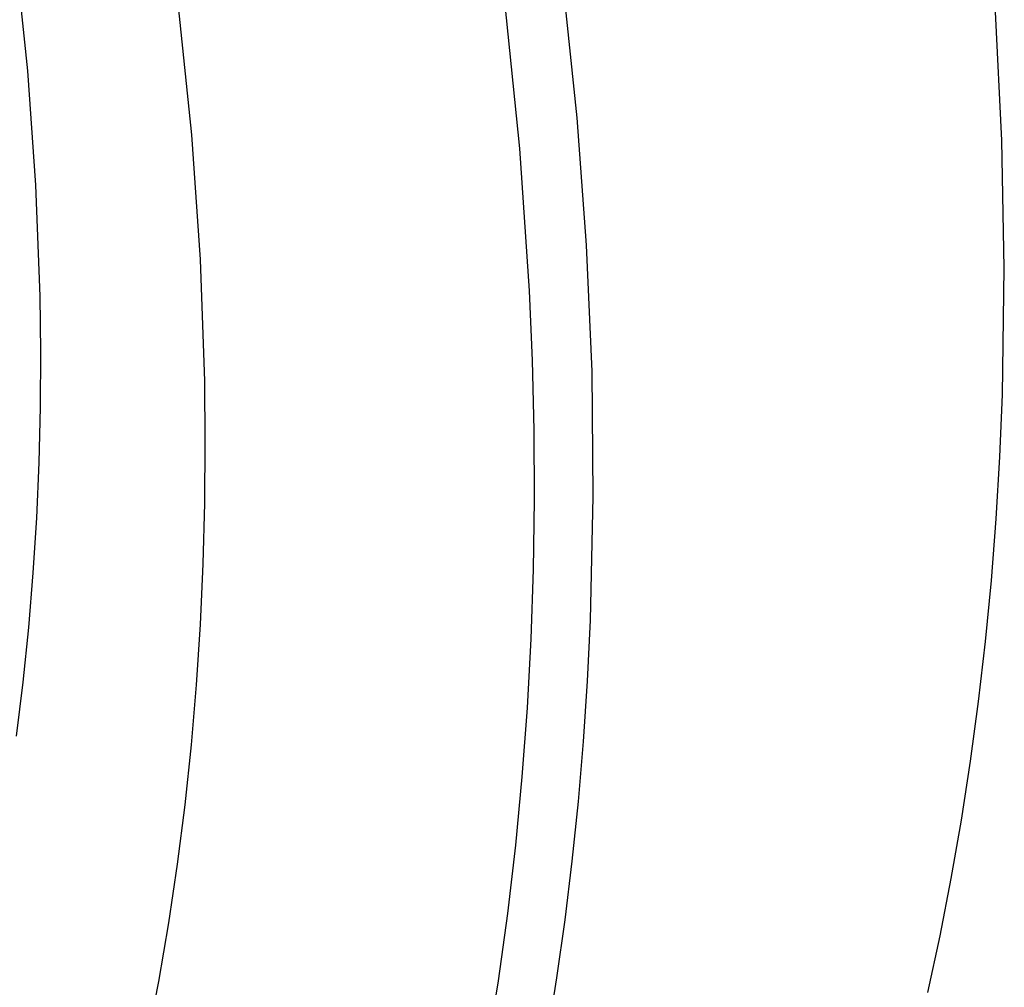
# Model space of a CAD drawing. Header units: millimetres. Extents: x -2637 to -1637, y 678 to 1678.
# Tile 25 of 256: x -2407 to -2398, y 1039 to 1048. Entities that reach past the tile are written whole.
import ezdxf

# ---------------------------------------------------------------- set-up
doc = ezdxf.new("R2010")
doc.units = ezdxf.units.MM
doc.layers.add('Make2D$B.SHOW mini', color=7, linetype='Continuous', true_color=0x000000)

msp = doc.modelspace()

# ---------------------------------------------------------------- linework, layer by layer
at = {"layer": 'Make2D$B.SHOW mini', "color": 18, "lineweight": -3, "true_color": 0x000000}
for points in [[(-2406.6376, 1048.3362), (-2406.5295, 1047.2951), (-2406.4581, 1046.2843), (-2406.4217, 1045.3033), (-2406.416, 1044.8127), (-2406.419, 1044.3225), (-2406.4308, 1043.8333), (-2406.4516, 1043.3453), (-2406.4816, 1042.859), (-2406.521, 1042.3748), (-2406.5699, 1041.8933), (-2406.6284, 1041.4148)], [(-2401.7956, 1048.0074), (-2401.6777, 1046.8783), (-2401.5944, 1045.7542), (-2401.5466, 1044.638), (-2401.5349, 1043.5327), (-2401.5599, 1042.4413), (-2401.5862, 1041.9017), (-2401.6217, 1041.3667), (-2401.6665, 1040.8366), (-2401.7205, 1040.3119), (-2401.7838, 1039.7927), (-2401.8563, 1039.2795), (-2401.938, 1038.7726)], [(-2402.3158, 1047.9065), (-2402.1829, 1046.608), (-2402.098, 1045.3491), (-2402.0728, 1044.7338), (-2402.0586, 1044.1182), (-2402.0557, 1043.5028), (-2402.0644, 1042.8884), (-2402.0849, 1042.2753), (-2402.1175, 1041.6643), (-2402.1624, 1041.0558), (-2402.2199, 1040.4507), (-2402.2901, 1039.8494), (-2402.3732, 1039.2526), (-2402.4694, 1038.661)], [(-2405.1987, 1047.8616), (-2405.0823, 1046.7281), (-2405.0059, 1045.6278), (-2404.9676, 1044.5506), (-2404.9624, 1044.012), (-2404.9669, 1043.474), (-2404.9813, 1042.937), (-2405.0057, 1042.4015), (-2405.0403, 1041.868), (-2405.0854, 1041.3371), (-2405.1411, 1040.8091), (-2405.2076, 1040.2847), (-2405.2849, 1039.7643), (-2405.3733, 1039.2485), (-2405.4728, 1038.7378), (-2405.5835, 1038.2328), (-2405.7056, 1037.7339), (-2405.8389, 1037.2417), (-2405.9837, 1036.7567), (-2406.1398, 1036.2795), (-2406.3074, 1035.8106), (-2406.4863, 1035.3504), (-2406.6765, 1034.8996)], [(-2398.5785, 1039.1495), (-2398.4697, 1039.6499), (-2398.3703, 1040.1575), (-2398.2803, 1040.672), (-2398.1999, 1041.1929), (-2398.1291, 1041.72), (-2398.0679, 1042.2528), (-2398.0162, 1042.7911), (-2397.9742, 1043.3344), (-2397.9418, 1043.8824), (-2397.919, 1044.4347), (-2397.9019, 1045.5504), (-2397.9226, 1046.6787), (-2397.9803, 1047.8162)]]:
    msp.add_lwpolyline(points, dxfattribs=at)

doc.saveas('drawing.dxf')
